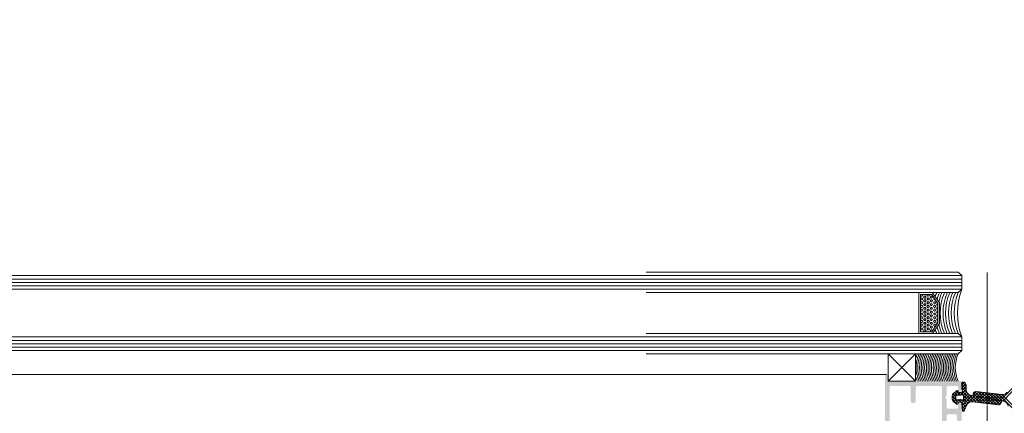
# Model space of a CAD drawing. Header units: millimetres. Extents: x -226731 to 126254, y -16359 to 60195.
# Tile 238 of 256: x -141698 to -141409, y 20938 to 21053. Entities that reach past the tile are written whole.
import ezdxf

# ---------------------------------------------------------------- set-up
doc = ezdxf.new("R2010")
doc.units = ezdxf.units.MM
doc.header["$LTSCALE"] = 0.1
doc.header["$MEASUREMENT"] = 0
doc.linetypes.add('CENTER', pattern=[2, 1.25, -0.25, 0.25, -0.25])
for name, color, linetype, lineweight in [('2_Centerline', 1, 'CENTER', 15), ('3_Hatch', 8, 'Continuous', 0), ('4. Glass', 140, 'Continuous', 15), ('FIRE CIRCULE', 7, 'Continuous', 5)]:
    doc.layers.add(name, color=color, linetype=linetype, lineweight=lineweight)

# ---------------------------------------------------------------- blocks, each defined once
blk = doc.blocks.new('*U429')
at = {"layer": '3_Hatch'}
h = blk.add_hatch(color=8, dxfattribs=at)
h.dxf.hatch_style = 1
h.paths.add_polyline_path([(28.61, 92.53), (28.61, 57.99), (28.57, 57.83), (28.46, 57.65), (28.28, 57.54), (28.1, 57.52), (22.9, 57.52), (22.7, 57.54), (22.54, 57.65), (22.44, 57.83), (22.41, 57.99), (22.41, 92.53), (22.44, 92.71), (22.54, 92.87), (22.7, 92.98), (22.9, 93.02), (28.1, 93.02), (28.28, 92.98), (28.46, 92.87), (28.57, 92.71)], flags=16)
h.paths.add_polyline_path([(22.41, 37.89), (22.35, 38.09), (22.24, 38.26), (22.1, 38.37), (21.9, 38.4), (21.49, 38.4), (21.31, 38.37), (21.15, 38.26), (21.04, 38.09), (21, 37.89), (21, 33.9), (20.95, 33.7), (20.84, 33.54), (20.69, 33.43), (20.49, 33.41), (13.79, 33.41), (13.61, 33.43), (13.45, 33.54), (13.34, 33.7), (13.3, 33.9), (13.3, 51.5), (13.34, 51.7), (13.45, 51.85), (13.61, 51.96), (13.79, 52.01), (16.35, 52.01), (16.54, 52.05), (16.7, 52.16), (16.81, 52.32), (16.85, 52.5), (16.85, 55.6), (16.87, 55.8), (16.98, 55.96), (17.16, 56.07), (17.36, 56.11), (20.49, 56.11), (20.69, 56.07), (20.84, 55.96), (20.95, 55.8), (21, 55.6), (21, 51.61), (21.04, 51.41), (21.15, 51.26), (21.31, 51.15), (21.49, 51.12), (21.9, 51.12), (22.1, 51.15), (22.24, 51.26), (22.35, 51.41), (22.41, 51.61), (22.41, 55.6), (22.44, 55.8), (22.54, 55.96), (22.7, 56.07), (22.9, 56.11), (28.1, 56.11), (28.28, 56.07), (28.46, 55.96), (28.57, 55.8), (28.61, 55.6), (28.61, 33.9), (28.57, 33.7), (28.46, 33.54), (28.28, 33.43), (28.1, 33.41), (22.9, 33.41), (22.7, 33.43), (22.54, 33.54), (22.44, 33.7), (22.41, 33.9)], flags=16)
h.paths.add_polyline_path([(12.2, 36.54), (11.89, 36.23), (11.89, 33.9), (11.85, 33.7), (11.74, 33.54), (11.58, 33.43), (11.38, 33.41), (9, 33.41), (8.8, 33.43), (8.65, 33.54), (8.54, 33.7), (8.49, 33.9), (8.49, 34.51), (8.45, 34.69), (8.34, 34.85), (8.18, 34.96), (8, 35), (7.79, 34.96), (7.63, 34.85), (7.52, 34.69), (7.48, 34.51), (7.48, 32.49), (7.52, 32.31), (7.63, 32.15), (7.79, 32.04), (8, 32), (28.5, 32), (28.7, 31.95), (28.85, 31.84), (28.96, 31.69), (29.01, 31.49), (29.01, 30.48), (29.05, 30.3), (29.14, 30.13), (29.3, 30.02), (29.51, 30.01), (29.69, 30.02), (29.85, 30.13), (29.96, 30.3), (30, 30.48), (30, 93.92), (29.96, 94.12), (29.85, 94.28), (29.69, 94.39), (29.51, 94.41), (16.5, 94.41), (16.3, 94.39), (16.15, 94.28), (16.04, 94.12), (15.99, 93.92), (15.99, 93.52), (16.04, 93.35), (16.15, 93.17), (16.3, 93.06), (16.5, 93.02), (20.49, 93.02), (20.69, 92.98), (20.84, 92.87), (20.95, 92.71), (21, 92.53), (21, 57.99), (20.95, 57.83), (20.84, 57.65), (20.69, 57.54), (20.49, 57.52), (14.42, 57.52), (14.25, 57.48), (14.16, 57.43), (14.07, 57.37), (14.01, 57.3), (13.96, 57.22), (13.94, 57.13), (13.92, 57.06), (13.92, 56.97), (13.94, 56.88), (13.96, 56.79), (14.01, 56.71), (14.07, 56.64), (14.16, 56.58), (14.25, 56.55), (14.36, 56.51), (14.95, 56.51), (15.15, 56.46), (15.29, 56.35), (15.4, 56.2), (15.44, 56), (15.44, 53.91), (15.4, 53.71), (15.29, 53.55), (15.15, 53.44), (14.95, 53.4), (9.38, 53.4), (9.2, 53.44), (9.04, 53.55), (8.93, 53.71), (8.89, 53.91), (8.89, 56), (8.93, 56.2), (9.04, 56.35), (9.2, 56.46), (9.38, 56.51), (9.92, 56.51), (10.12, 56.55), (10.26, 56.66), (10.37, 56.8), (10.43, 57.01), (10.37, 57.21), (10.26, 57.35), (10.12, 57.46), (9.92, 57.52), (8, 57.52), (7.79, 57.46), (7.63, 57.35), (7.52, 57.21), (7.48, 57.01), (7.48, 49.91), (7.52, 49.71), (7.63, 49.54), (7.79, 49.43), (8, 49.4), (8.38, 49.4), (8.58, 49.43), (8.76, 49.54), (8.84, 49.71), (8.89, 49.91), (8.89, 51.5), (8.93, 51.7), (9.04, 51.85), (9.2, 51.96), (9.38, 52.01), (11.38, 52.01), (11.58, 51.96), (11.74, 51.85), (11.85, 51.7), (11.89, 51.5), (11.89, 42.24), (11.85, 42.06), (11.74, 41.9), (11.58, 41.79), (11.38, 41.73), (9.38, 41.73), (9.2, 41.79), (9.04, 41.9), (8.93, 42.06), (8.89, 42.24), (8.89, 43.3), (8.84, 43.49), (8.76, 43.65), (8.58, 43.76), (8.38, 43.8), (8, 43.8), (7.79, 43.76), (7.63, 43.65), (7.52, 43.49), (7.48, 43.3), (7.48, 38.99), (7.5, 38.86), (7.54, 38.77), (7.59, 38.69), (7.65, 38.64), (7.7, 38.59), (7.78, 38.55), (7.85, 38.51), (7.92, 38.49), (8, 38.49), (8.09, 38.49), (8.16, 38.53), (8.23, 38.57), (8.31, 38.6), (8.36, 38.68), (8.42, 38.75), (8.49, 38.99), (8.49, 39.59), (8.54, 39.79), (8.65, 39.96), (8.8, 40.07), (9, 40.09), (11.38, 40.09), (11.58, 40.07), (11.74, 39.96), (11.85, 39.79), (11.89, 39.59), (11.89, 37.27), (12.2, 36.96), (12.29, 36.83), (12.29, 36.66)])
at = {"layer": '2_Centerline', "color": 8, "ltscale": 0.25}
blk.add_line((0, 230.78), (0, 0), dxfattribs=at)
at = {"layer": '3_Hatch', "color": 8}
for p, q in [((6.78, 40.67), (5.87, 38.75)), ((7.43, 38.58), (7.23, 40.69)), ((4.1, 36.22), (-4.9, 37.89)), ((-4.1, 37.74), (4.9, 36.07)), ((4.38, 38.01), (-3.27, 38.95)), ((8.57, 38.58), (8.47, 38.26)), ((10.02, 37.88), (9.04, 38.7)), ((-4.38, 35.95), (3.27, 35.01)), ((6.94, 36.31), (6.94, 37.23)), ((7.48, 34.32), (7.23, 34.76)), ((7.3, 37.52), (7.72, 37.43)), ((7.72, 36.1), (7.3, 36.02)), ((7.43, 35.2), (8.15, 35.35)), ((8.01, 37.41), (8.93, 37.46)), ((8.93, 36.08), (8.01, 36.13)), ((8.47, 35.21), (8.57, 34.95)), ((9.04, 34.84), (10.02, 35.66)), ((9.25, 37.16), (9.25, 36.38)), ((10.3, 36.27), (10.3, 37.27)), ((6.13, 34.61), (6.19, 33.2)), ((7.19, 32.24), (7.48, 32.24)), ((7.48, 32.24), (7.48, 34.32)), ((29.01, 32), (21.01, 32)), ((21.01, 32), (21.01, 24)), ((29.01, 32), (21.01, 24)), ((21.01, 24), (21.01, 32)), ((21.01, 32), (29.01, 24)), ((29.01, 24), (29.01, 32)), ((29.01, 24), (29.01, 32)), ((29.56, 30.01), (1150, 30.01)), ((21.01, 24), (29.01, 24)), ((1150, 23, 0), (7.48, 23)), ((1150, 22, 0), (7.48, 22)), ((1150, 21, 0), (7.48, 21)), ((1150, 20, 0), (7.48, 20)), ((1150, 19, 0), (7.48, 19)), ((16.03, 18.01, 0.02), (13.97, 15.01, 0.02)), ((16.29, 17.51, 0.02), (14.47, 14.86, 0.02)), ((19.53, 17.51, 0.02), (16.29, 17.51, 0.02)), ((19.53, 6.51, 0.02), (19.53, 17.51, 0.02)), ((20.03, 6.01, 0.02), (20.03, 18.01, 0.02)), ((13.97, 15.01, 0.02), (13.97, 9.01, 0.02)), ((14.47, 14.86, 0.02), (14.47, 9.17, 0.02)), ((13.97, 9.01, 0.02), (16.03, 6.01, 0.02)), ((14.47, 9.17, 0.02), (16.29, 6.51, 0.02)), ((16.29, 6.51, 0.02), (19.53, 6.51, 0.02)), ((1150, 5, 0), (7.48, 5)), ((1150, 4, 0), (7.48, 4)), ((1150, 3, 0), (7.48, 3)), ((1150, 2, 0), (7.48, 2)), ((1150, 1, 0), (7.48, 1))]:
    blk.add_line(p, q, dxfattribs=at)
at = {"layer": '3_Hatch', "color": 8, "linetype": 'Continuous'}
for p, q in [((6.5, 40.06), (7.18, 40.75)), ((7.27, 40.29), (6.83, 40.73)), ((-3.29, 35.82), (-7.48, 40.01)), ((-7.44, 34.96), (-4.58, 37.83)), ((-4.3, 35.94), (-7.43, 39.07)), ((-7.36, 34.16), (-3.83, 37.69)), ((-4.68, 35.96), (-3.08, 37.55)), ((-2.28, 35.69), (-4.38, 37.79)), ((-4.12, 38.28), (-3.48, 38.92)), ((-3.3, 37.59), (-4.09, 38.39)), ((-3.83, 37.69), (-2.64, 38.88)), ((-2.21, 37.39), (-3.67, 38.85)), ((-1.27, 35.57), (-3.3, 37.59)), ((-3.08, 37.55), (-1.86, 38.78)), ((-1.13, 37.19), (-2.84, 38.9)), ((-2.34, 37.42), (-1.07, 38.68)), ((-0.04, 36.99), (-1.83, 38.78)), ((-1.59, 37.28), (-0.28, 38.59)), ((-0.85, 37.14), (0.5, 38.49)), ((1.05, 36.79), (-0.82, 38.65)), ((-0.1, 37), (1.29, 38.39)), ((2.13, 36.59), (0.19, 38.53)), ((0.64, 36.86), (2.08, 38.29)), ((3.22, 36.38), (1.2, 38.4)), ((1.39, 36.72), (2.86, 38.2)), ((2.13, 36.58), (3.65, 38.1)), ((4.3, 36.18), (2.21, 38.28)), ((2.88, 36.45), (4.44, 38)), ((7.48, 33.88), (3.21, 38.15)), ((3.62, 36.31), (7.3, 39.98)), ((7.22, 35.03), (4.22, 38.03)), ((4.37, 36.17), (7.37, 39.17)), ((6.98, 36.16), (5.06, 38.08)), ((5.1, 36.02), (7.5, 38.41)), ((6.94, 37.08), (5.61, 38.41)), ((7.4, 37.5), (5.96, 38.94)), ((8.36, 37.43), (6.25, 39.54)), ((7.36, 39.31), (6.53, 40.14)), ((7.46, 37.49), (8.07, 38.1)), ((8.28, 37.42), (9.32, 38.47)), ((10.3, 36.37), (8.44, 38.23)), ((8.59, 38.62), (8.7, 38.73)), ((10.3, 37.25), (8.79, 38.76)), ((9.13, 37.4), (9.8, 38.06)), ((9.25, 36.63), (10.23, 37.61)), ((-3.87, 35.89), (-2.34, 37.42)), ((-3.08, 35.79), (-1.59, 37.28)), ((-2.29, 35.69), (-0.85, 37.14)), ((-0.26, 35.44), (-2.21, 37.39)), ((-1.51, 35.6), (-0.1, 37)), ((0.74, 35.32), (-1.13, 37.19)), ((-0.72, 35.5), (0.64, 36.86)), ((1.75, 35.19), (-0.04, 36.99)), ((0.07, 35.4), (1.39, 36.72)), ((0.86, 35.31), (2.13, 36.58)), ((2.76, 35.07), (1.05, 36.79)), ((1.64, 35.21), (2.88, 36.45)), ((3.63, 35.09), (2.13, 36.59)), ((2.43, 35.11), (3.62, 36.31)), ((4.07, 35.53), (3.22, 36.38)), ((3.22, 35.01), (4.15, 35.95)), ((5.66, 35.69), (6.94, 36.97)), ((6.02, 35.16), (6.99, 36.14)), ((6.14, 34.4), (7.86, 36.13)), ((6.17, 33.55), (7.29, 34.67)), ((7.84, 35.29), (7.09, 36.05)), ((9.12, 34.9), (7.89, 36.13)), ((7.93, 35.31), (8.71, 36.09)), ((8.54, 35.03), (10.3, 36.8)), ((9.6, 35.3), (8.82, 36.08)), ((10.08, 35.71), (9.25, 36.54)), ((7.48, 33), (6.14, 34.34)), ((7.36, 32.24), (6.18, 33.42)), ((6.29, 32.79), (7.48, 33.98)), ((6.73, 32.35), (7.48, 33.09)), ((16.56, 17.49, 0.02), (16.27, 17.49, 0.02)), ((16.74, 17.12, 0.02), (16.58, 17.4, 0.02)), ((17.22, 17.4, 0.02), (17.15, 17.51, 0.02)), ((17.51, 17.49, 0.02), (17.2, 17.49, 0.02)), ((17.45, 17.42, 0.02), (17.5, 17.51, 0.02)), ((17.92, 17.15, 0.02), (18.08, 17.42, 0.02)), ((18.47, 17.49, 0.02), (18.15, 17.49, 0.02)), ((18.65, 17.12, 0.02), (18.49, 17.4, 0.02)), ((19.12, 17.4, 0.02), (19.06, 17.51, 0.02)), ((19.42, 17.49, 0.02), (19.1, 17.49, 0.02)), ((19.35, 17.42, 0.02), (19.4, 17.51, 0.02)), ((14.66, 14.74, 0.02), (14.47, 14.74, 0.02)), ((14.59, 14.67, 0.02), (14.75, 14.95, 0.02)), ((14.84, 14.92, 0.02), (14.69, 15.17, 0.02)), ((15.06, 15.5, 0.02), (15.22, 15.77, 0.02)), ((15.06, 14.4, 0.02), (15.22, 14.67, 0.02)), ((15.31, 15.2, 0.02), (15.15, 15.47, 0.02)), ((15.61, 15.84, 0.02), (15.29, 15.84, 0.02)), ((15.61, 15.29, 0.02), (15.29, 15.29, 0.02)), ((15.61, 14.74, 0.02), (15.29, 14.74, 0.02)), ((15.61, 16.39, 0.02), (15.52, 16.39, 0.02)), ((15.54, 16.32, 0.02), (15.7, 16.6, 0.02)), ((15.54, 15.22, 0.02), (15.7, 15.5, 0.02)), ((15.79, 15.47, 0.02), (15.63, 15.75, 0.02)), ((15.79, 14.37, 0.02), (15.63, 14.65, 0.02)), ((15.79, 16.57, 0.02), (15.72, 16.68, 0.02)), ((16.02, 16.05, 0.02), (16.18, 16.32, 0.02)), ((16.02, 14.95, 0.02), (16.18, 15.22, 0.02)), ((16.27, 16.85, 0.02), (16.11, 17.12, 0.02)), ((16.27, 15.75, 0.02), (16.11, 16.02, 0.02)), ((16.27, 14.65, 0.02), (16.11, 14.92, 0.02)), ((16.56, 16.94, 0.02), (16.24, 16.94, 0.02)), ((16.56, 16.39, 0.02), (16.24, 16.39, 0.02)), ((16.56, 15.84, 0.02), (16.24, 15.84, 0.02)), ((16.56, 15.29, 0.02), (16.24, 15.29, 0.02)), ((16.56, 14.74, 0.02), (16.24, 14.74, 0.02)), ((16.49, 16.87, 0.02), (16.65, 17.15, 0.02)), ((16.49, 15.77, 0.02), (16.65, 16.05, 0.02)), ((16.49, 14.67, 0.02), (16.65, 14.95, 0.02)), ((16.74, 16.02, 0.02), (16.58, 16.3, 0.02)), ((16.74, 14.92, 0.02), (16.58, 15.2, 0.02)), ((16.97, 16.6, 0.02), (17.13, 16.87, 0.02)), ((16.97, 15.5, 0.02), (17.13, 15.77, 0.02)), ((16.97, 14.4, 0.02), (17.13, 14.67, 0.02)), ((17.22, 16.3, 0.02), (17.06, 16.57, 0.02)), ((17.22, 15.2, 0.02), (17.06, 15.47, 0.02)), ((17.51, 16.94, 0.02), (17.2, 16.94, 0.02)), ((17.51, 16.39, 0.02), (17.2, 16.39, 0.02)), ((17.51, 15.84, 0.02), (17.2, 15.84, 0.02)), ((17.51, 15.29, 0.02), (17.2, 15.29, 0.02)), ((17.51, 14.74, 0.02), (17.2, 14.74, 0.02)), ((17.45, 16.32, 0.02), (17.6, 16.6, 0.02)), ((17.45, 15.22, 0.02), (17.6, 15.5, 0.02)), ((17.69, 16.57, 0.02), (17.54, 16.85, 0.02)), ((17.69, 15.47, 0.02), (17.54, 15.75, 0.02)), ((17.69, 14.37, 0.02), (17.54, 14.65, 0.02)), ((17.92, 16.05, 0.02), (18.08, 16.32, 0.02)), ((17.92, 14.95, 0.02), (18.08, 15.22, 0.02)), ((18.17, 16.85, 0.02), (18.01, 17.12, 0.02)), ((18.17, 15.75, 0.02), (18.01, 16.02, 0.02)), ((18.17, 14.65, 0.02), (18.01, 14.92, 0.02)), ((18.47, 16.94, 0.02), (18.15, 16.94, 0.02)), ((18.47, 16.39, 0.02), (18.15, 16.39, 0.02)), ((18.47, 15.84, 0.02), (18.15, 15.84, 0.02)), ((18.47, 15.29, 0.02), (18.15, 15.29, 0.02)), ((18.47, 14.74, 0.02), (18.15, 14.74, 0.02)), ((18.4, 16.87, 0.02), (18.56, 17.15, 0.02)), ((18.4, 15.77, 0.02), (18.56, 16.05, 0.02)), ((18.4, 14.67, 0.02), (18.56, 14.95, 0.02)), ((18.65, 16.02, 0.02), (18.49, 16.3, 0.02)), ((18.65, 14.92, 0.02), (18.49, 15.2, 0.02)), ((18.87, 16.6, 0.02), (19.03, 16.87, 0.02)), ((18.87, 15.5, 0.02), (19.03, 15.77, 0.02)), ((18.87, 14.4, 0.02), (19.03, 14.67, 0.02)), ((19.12, 16.3, 0.02), (18.96, 16.57, 0.02)), ((19.12, 15.2, 0.02), (18.96, 15.47, 0.02)), ((19.42, 16.94, 0.02), (19.1, 16.94, 0.02)), ((19.42, 16.39, 0.02), (19.1, 16.39, 0.02)), ((19.42, 15.84, 0.02), (19.1, 15.84, 0.02)), ((19.42, 15.29, 0.02), (19.1, 15.29, 0.02)), ((19.42, 14.74, 0.02), (19.1, 14.74, 0.02)), ((19.35, 16.32, 0.02), (19.51, 16.6, 0.02)), ((19.35, 15.22, 0.02), (19.51, 15.5, 0.02)), ((19.53, 16.7, 0.02), (19.44, 16.85, 0.02)), ((19.53, 15.6, 0.02), (19.44, 15.75, 0.02)), ((19.53, 14.5, 0.02), (19.44, 14.65, 0.02)), ((14.66, 14.19, 0.02), (14.47, 14.19, 0.02)), ((14.66, 13.64, 0.02), (14.47, 13.64, 0.02)), ((14.66, 13.09, 0.02), (14.47, 13.09, 0.02)), ((14.66, 12.54, 0.02), (14.47, 12.54, 0.02)), ((14.66, 11.99, 0.02), (14.47, 11.99, 0.02)), ((14.59, 13.57, 0.02), (14.75, 13.85, 0.02)), ((14.59, 12.47, 0.02), (14.75, 12.75, 0.02)), ((14.59, 11.37, 0.02), (14.75, 11.65, 0.02)), ((14.84, 13.82, 0.02), (14.68, 14.1, 0.02)), ((14.84, 12.72, 0.02), (14.68, 13, 0.02)), ((14.84, 11.62, 0.02), (14.68, 11.9, 0.02)), ((15.06, 13.3, 0.02), (15.22, 13.57, 0.02)), ((15.06, 12.2, 0.02), (15.22, 12.47, 0.02)), ((15.31, 14.1, 0.02), (15.15, 14.37, 0.02)), ((15.31, 13, 0.02), (15.15, 13.27, 0.02)), ((15.31, 11.9, 0.02), (15.15, 12.17, 0.02)), ((15.61, 14.19, 0.02), (15.29, 14.19, 0.02)), ((15.61, 13.64, 0.02), (15.29, 13.64, 0.02)), ((15.61, 13.09, 0.02), (15.29, 13.09, 0.02)), ((15.61, 12.54, 0.02), (15.29, 12.54, 0.02)), ((15.61, 11.99, 0.02), (15.29, 11.99, 0.02)), ((15.54, 14.12, 0.02), (15.7, 14.4, 0.02)), ((15.54, 13.02, 0.02), (15.7, 13.3, 0.02)), ((15.54, 11.92, 0.02), (15.7, 12.2, 0.02)), ((15.79, 13.27, 0.02), (15.63, 13.55, 0.02)), ((15.79, 12.17, 0.02), (15.63, 12.45, 0.02)), ((16.02, 13.85, 0.02), (16.18, 14.12, 0.02)), ((16.02, 12.75, 0.02), (16.18, 13.02, 0.02)), ((16.02, 11.65, 0.02), (16.18, 11.92, 0.02)), ((16.27, 13.55, 0.02), (16.11, 13.82, 0.02)), ((16.27, 12.45, 0.02), (16.11, 12.72, 0.02)), ((16.27, 11.35, 0.02), (16.11, 11.62, 0.02)), ((16.56, 14.19, 0.02), (16.24, 14.19, 0.02)), ((16.56, 13.64, 0.02), (16.24, 13.64, 0.02)), ((16.56, 13.09, 0.02), (16.24, 13.09, 0.02)), ((16.56, 12.54, 0.02), (16.24, 12.54, 0.02)), ((16.56, 11.99, 0.02), (16.24, 11.99, 0.02)), ((16.49, 13.57, 0.02), (16.65, 13.85, 0.02)), ((16.49, 12.47, 0.02), (16.65, 12.75, 0.02)), ((16.49, 11.37, 0.02), (16.65, 11.65, 0.02)), ((16.74, 13.82, 0.02), (16.58, 14.1, 0.02)), ((16.74, 12.72, 0.02), (16.58, 13, 0.02)), ((16.74, 11.62, 0.02), (16.58, 11.9, 0.02)), ((16.97, 13.3, 0.02), (17.13, 13.57, 0.02)), ((16.97, 12.2, 0.02), (17.13, 12.47, 0.02)), ((17.22, 14.1, 0.02), (17.06, 14.37, 0.02)), ((17.22, 13, 0.02), (17.06, 13.27, 0.02)), ((17.22, 11.9, 0.02), (17.06, 12.17, 0.02)), ((17.51, 14.19, 0.02), (17.2, 14.19, 0.02)), ((17.51, 13.64, 0.02), (17.2, 13.64, 0.02)), ((17.51, 13.09, 0.02), (17.2, 13.09, 0.02)), ((17.51, 12.54, 0.02), (17.2, 12.54, 0.02)), ((17.51, 11.99, 0.02), (17.2, 11.99, 0.02)), ((17.45, 14.12, 0.02), (17.6, 14.4, 0.02)), ((17.45, 13.02, 0.02), (17.6, 13.3, 0.02)), ((17.45, 11.92, 0.02), (17.6, 12.2, 0.02)), ((17.69, 13.27, 0.02), (17.54, 13.55, 0.02)), ((17.69, 12.17, 0.02), (17.54, 12.45, 0.02)), ((17.92, 13.85, 0.02), (18.08, 14.12, 0.02)), ((17.92, 12.75, 0.02), (18.08, 13.02, 0.02)), ((17.92, 11.65, 0.02), (18.08, 11.92, 0.02)), ((18.17, 13.55, 0.02), (18.01, 13.82, 0.02)), ((18.17, 12.45, 0.02), (18.01, 12.72, 0.02)), ((18.17, 11.35, 0.02), (18.01, 11.62, 0.02)), ((18.47, 14.19, 0.02), (18.15, 14.19, 0.02)), ((18.47, 13.64, 0.02), (18.15, 13.64, 0.02)), ((18.47, 13.09, 0.02), (18.15, 13.09, 0.02)), ((18.47, 12.54, 0.02), (18.15, 12.54, 0.02)), ((18.47, 11.99, 0.02), (18.15, 11.99, 0.02)), ((18.4, 13.57, 0.02), (18.56, 13.85, 0.02)), ((18.4, 12.47, 0.02), (18.56, 12.75, 0.02)), ((18.4, 11.37, 0.02), (18.56, 11.65, 0.02)), ((18.65, 13.82, 0.02), (18.49, 14.1, 0.02)), ((18.65, 12.72, 0.02), (18.49, 13, 0.02)), ((18.65, 11.62, 0.02), (18.49, 11.9, 0.02)), ((18.87, 13.3, 0.02), (19.03, 13.57, 0.02)), ((18.87, 12.2, 0.02), (19.03, 12.47, 0.02)), ((19.12, 14.1, 0.02), (18.96, 14.37, 0.02)), ((19.12, 13, 0.02), (18.96, 13.27, 0.02)), ((19.12, 11.9, 0.02), (18.96, 12.17, 0.02)), ((19.42, 14.19, 0.02), (19.1, 14.19, 0.02)), ((19.42, 13.64, 0.02), (19.1, 13.64, 0.02)), ((19.42, 13.09, 0.02), (19.1, 13.09, 0.02)), ((19.42, 12.54, 0.02), (19.1, 12.54, 0.02)), ((19.42, 11.99, 0.02), (19.1, 11.99, 0.02)), ((19.35, 14.12, 0.02), (19.51, 14.4, 0.02)), ((19.35, 13.02, 0.02), (19.51, 13.3, 0.02)), ((19.35, 11.92, 0.02), (19.51, 12.2, 0.02)), ((19.53, 13.4, 0.02), (19.44, 13.55, 0.02)), ((19.53, 12.3, 0.02), (19.44, 12.45, 0.02)), ((14.66, 11.44, 0.02), (14.47, 11.44, 0.02)), ((14.66, 10.89, 0.02), (14.47, 10.89, 0.02)), ((14.66, 10.34, 0.02), (14.47, 10.34, 0.02)), ((14.66, 9.79, 0.02), (14.47, 9.79, 0.02)), ((14.66, 9.24, 0.02), (14.47, 9.24, 0.02)), ((14.59, 10.27, 0.02), (14.75, 10.55, 0.02)), ((14.59, 9.17, 0.02), (14.75, 9.45, 0.02)), ((14.84, 10.52, 0.02), (14.68, 10.8, 0.02)), ((14.84, 9.42, 0.02), (14.68, 9.7, 0.02)), ((15.06, 11.1, 0.02), (15.22, 11.37, 0.02)), ((15.06, 10, 0.02), (15.22, 10.27, 0.02)), ((15.06, 8.9, 0.02), (15.22, 9.17, 0.02)), ((15.31, 10.8, 0.02), (15.15, 11.07, 0.02)), ((15.31, 9.7, 0.02), (15.15, 9.97, 0.02)), ((15.31, 8.6, 0.02), (15.15, 8.87, 0.02)), ((15.61, 11.44, 0.02), (15.29, 11.44, 0.02)), ((15.61, 10.89, 0.02), (15.29, 10.89, 0.02)), ((15.61, 10.34, 0.02), (15.29, 10.34, 0.02)), ((15.61, 9.79, 0.02), (15.29, 9.79, 0.02)), ((15.61, 9.24, 0.02), (15.29, 9.24, 0.02)), ((15.61, 8.69, 0.02), (15.29, 8.69, 0.02)), ((15.54, 10.82, 0.02), (15.7, 11.1, 0.02)), ((15.54, 9.72, 0.02), (15.7, 10, 0.02)), ((15.54, 8.62, 0.02), (15.7, 8.9, 0.02)), ((15.79, 11.07, 0.02), (15.63, 11.35, 0.02)), ((15.79, 9.97, 0.02), (15.63, 10.25, 0.02)), ((15.79, 8.87, 0.02), (15.63, 9.15, 0.02)), ((16.02, 10.55, 0.02), (16.18, 10.82, 0.02)), ((16.02, 9.45, 0.02), (16.18, 9.72, 0.02)), ((16.27, 10.25, 0.02), (16.11, 10.52, 0.02)), ((16.27, 9.15, 0.02), (16.11, 9.42, 0.02)), ((16.56, 11.44, 0.02), (16.24, 11.44, 0.02)), ((16.56, 10.89, 0.02), (16.24, 10.89, 0.02)), ((16.56, 10.34, 0.02), (16.24, 10.34, 0.02)), ((16.56, 9.79, 0.02), (16.24, 9.79, 0.02)), ((16.56, 9.24, 0.02), (16.24, 9.24, 0.02)), ((16.56, 8.69, 0.02), (16.24, 8.69, 0.02)), ((16.49, 10.27, 0.02), (16.65, 10.55, 0.02)), ((16.49, 9.17, 0.02), (16.65, 9.45, 0.02)), ((16.74, 10.52, 0.02), (16.58, 10.8, 0.02)), ((16.74, 9.42, 0.02), (16.58, 9.7, 0.02)), ((16.97, 11.1, 0.02), (17.13, 11.37, 0.02)), ((16.97, 10, 0.02), (17.13, 10.27, 0.02)), ((16.97, 8.9, 0.02), (17.13, 9.17, 0.02)), ((17.22, 10.8, 0.02), (17.06, 11.07, 0.02)), ((17.22, 9.7, 0.02), (17.06, 9.97, 0.02)), ((17.22, 8.6, 0.02), (17.06, 8.87, 0.02)), ((17.51, 11.44, 0.02), (17.2, 11.44, 0.02)), ((17.51, 10.89, 0.02), (17.2, 10.89, 0.02)), ((17.51, 10.34, 0.02), (17.2, 10.34, 0.02)), ((17.51, 9.79, 0.02), (17.2, 9.79, 0.02)), ((17.51, 9.24, 0.02), (17.2, 9.24, 0.02)), ((17.51, 8.69, 0.02), (17.2, 8.69, 0.02)), ((17.45, 10.82, 0.02), (17.6, 11.1, 0.02)), ((17.45, 9.72, 0.02), (17.6, 10, 0.02)), ((17.45, 8.62, 0.02), (17.6, 8.9, 0.02)), ((17.69, 11.07, 0.02), (17.54, 11.35, 0.02)), ((17.69, 9.97, 0.02), (17.54, 10.25, 0.02)), ((17.69, 8.87, 0.02), (17.54, 9.15, 0.02)), ((17.92, 10.55, 0.02), (18.08, 10.82, 0.02)), ((17.92, 9.45, 0.02), (18.08, 9.72, 0.02)), ((18.17, 10.25, 0.02), (18.01, 10.52, 0.02)), ((18.17, 9.15, 0.02), (18.01, 9.42, 0.02)), ((18.47, 11.44, 0.02), (18.15, 11.44, 0.02)), ((18.47, 10.89, 0.02), (18.15, 10.89, 0.02)), ((18.47, 10.34, 0.02), (18.15, 10.34, 0.02)), ((18.47, 9.79, 0.02), (18.15, 9.79, 0.02)), ((18.47, 9.24, 0.02), (18.15, 9.24, 0.02)), ((18.47, 8.69, 0.02), (18.15, 8.69, 0.02)), ((18.4, 10.27, 0.02), (18.56, 10.55, 0.02)), ((18.4, 9.17, 0.02), (18.56, 9.45, 0.02)), ((18.65, 10.52, 0.02), (18.49, 10.8, 0.02)), ((18.65, 9.42, 0.02), (18.49, 9.7, 0.02)), ((18.87, 11.1, 0.02), (19.03, 11.37, 0.02)), ((18.87, 10, 0.02), (19.03, 10.27, 0.02)), ((18.87, 8.9, 0.02), (19.03, 9.17, 0.02)), ((19.12, 10.8, 0.02), (18.96, 11.07, 0.02)), ((19.12, 9.7, 0.02), (18.96, 9.97, 0.02)), ((19.12, 8.6, 0.02), (18.96, 8.87, 0.02)), ((19.42, 11.44, 0.02), (19.1, 11.44, 0.02)), ((19.42, 10.89, 0.02), (19.1, 10.89, 0.02)), ((19.42, 10.34, 0.02), (19.1, 10.34, 0.02)), ((19.42, 9.79, 0.02), (19.1, 9.79, 0.02)), ((19.42, 9.24, 0.02), (19.1, 9.24, 0.02)), ((19.42, 8.69, 0.02), (19.1, 8.69, 0.02)), ((19.35, 10.82, 0.02), (19.51, 11.1, 0.02)), ((19.35, 9.72, 0.02), (19.51, 10, 0.02)), ((19.35, 8.62, 0.02), (19.51, 8.9, 0.02)), ((19.53, 11.2, 0.02), (19.44, 11.35, 0.02)), ((19.53, 10.1, 0.02), (19.44, 10.25, 0.02)), ((19.53, 9, 0.02), (19.44, 9.15, 0.02)), ((15.22, 8.07, 0.02), (15.22, 8.07, 0.02)), ((15.61, 8.14, 0.02), (15.29, 8.14, 0.02)), ((15.61, 7.59, 0.02), (15.55, 7.59, 0.02)), ((15.57, 7.57, 0.02), (15.7, 7.8, 0.02)), ((15.79, 7.77, 0.02), (15.63, 8.05, 0.02)), ((16.02, 8.35, 0.02), (16.18, 8.62, 0.02)), ((16.02, 7.25, 0.02), (16.18, 7.52, 0.02)), ((16.27, 8.05, 0.02), (16.11, 8.32, 0.02)), ((16.27, 6.95, 0.02), (16.11, 7.22, 0.02)), ((16.56, 8.14, 0.02), (16.24, 8.14, 0.02)), ((16.56, 7.59, 0.02), (16.24, 7.59, 0.02)), ((16.56, 7.04, 0.02), (16.24, 7.04, 0.02)), ((16.49, 8.07, 0.02), (16.65, 8.35, 0.02)), ((16.49, 6.97, 0.02), (16.65, 7.25, 0.02)), ((16.74, 8.32, 0.02), (16.58, 8.6, 0.02)), ((16.74, 7.22, 0.02), (16.58, 7.5, 0.02)), ((16.97, 7.8, 0.02), (17.13, 8.07, 0.02)), ((16.97, 6.7, 0.02), (17.13, 6.97, 0.02)), ((17.22, 7.5, 0.02), (17.06, 7.77, 0.02)), ((17.15, 6.51, 0.02), (17.06, 6.67, 0.02)), ((17.51, 8.14, 0.02), (17.2, 8.14, 0.02)), ((17.51, 7.59, 0.02), (17.2, 7.59, 0.02)), ((17.51, 7.04, 0.02), (17.2, 7.04, 0.02)), ((17.45, 7.52, 0.02), (17.6, 7.8, 0.02)), ((17.5, 6.51, 0.02), (17.6, 6.7, 0.02)), ((17.69, 7.77, 0.02), (17.54, 8.05, 0.02)), ((17.69, 6.67, 0.02), (17.54, 6.95, 0.02)), ((17.92, 8.35, 0.02), (18.08, 8.62, 0.02)), ((17.92, 7.25, 0.02), (18.08, 7.52, 0.02)), ((18.17, 8.05, 0.02), (18.01, 8.32, 0.02)), ((18.17, 6.95, 0.02), (18.01, 7.22, 0.02)), ((18.47, 8.14, 0.02), (18.15, 8.14, 0.02)), ((18.47, 7.59, 0.02), (18.15, 7.59, 0.02)), ((18.47, 7.04, 0.02), (18.15, 7.04, 0.02)), ((18.4, 8.07, 0.02), (18.56, 8.35, 0.02)), ((18.4, 6.97, 0.02), (18.56, 7.25, 0.02)), ((18.65, 8.32, 0.02), (18.49, 8.6, 0.02)), ((18.65, 7.22, 0.02), (18.49, 7.5, 0.02)), ((18.87, 7.8, 0.02), (19.03, 8.07, 0.02)), ((18.87, 6.7, 0.02), (19.03, 6.97, 0.02)), ((19.12, 7.5, 0.02), (18.96, 7.77, 0.02)), ((19.06, 6.51, 0.02), (18.96, 6.67, 0.02)), ((19.42, 8.14, 0.02), (19.1, 8.14, 0.02)), ((19.42, 7.59, 0.02), (19.1, 7.59, 0.02)), ((19.42, 7.04, 0.02), (19.1, 7.04, 0.02)), ((19.35, 7.52, 0.02), (19.51, 7.8, 0.02)), ((19.4, 6.51, 0.02), (19.51, 6.7, 0.02)), ((19.53, 7.9, 0.02), (19.44, 8.05, 0.02)), ((19.53, 6.8, 0.02), (19.44, 6.95, 0.02))]:
    blk.add_line(p, q, dxfattribs=at)
at = {"layer": '3_Hatch', "color": 8}
for centre, radius, start, end in [((7.02, 40.53), 0.271, 37.2128, 149.9224), ((-4.63, 39.37), 1.5, 180.5805, 259.4803), ((-3.25, 38.05), 0.9, 91.0175, 200.2869), ((4.57, 39.5), 1.5, 262.7957, 329.961), ((8.04, 38.73), 0.635, 193.3802, 311.9125), ((8.85, 38.47), 0.3, 50, 157.7969), ((9.5, 37.27), 0.8, 0, 50), ((-4.57, 34.46), 1.5, 82.7957, 149.961), ((3.25, 35.91), 0.9, 271.0175, 20.2869), ((4.63, 34.6), 1.5, 0.5805, 79.4803), ((7.24, 37.23), 0.3, 78.0269, 180), ((7.24, 36.31), 0.3, 180, 281.9731), ((7.5, 34.91), 0.3, 101.9731, 209.6447), ((7.95, 38.51), 1.1, 258.0269, 273.1356), ((7.95, 35.03), 1.1, 86.8644, 101.9731), ((8.21, 35.06), 0.3, 30, 101.9731), ((8.85, 35.07), 0.3, 202.2031, 310), ((8.95, 37.16), 0.3, 0, 93.1356), ((8.95, 36.38), 0.3, 266.8644, 0), ((9.5, 36.27), 0.8, 310, 0), ((7.19, 33.24), 1, 182.3925, 270), ((-0.23, 28, 0), 9.59, 335.3498, 24.6502), ((0.27, 28, 0), 9.59, 335.3498, 24.6502), ((0.77, 28, 0), 9.59, 335.3498, 24.6502), ((1.27, 28, 0), 9.59, 335.3498, 24.6502), ((1.77, 28, 0), 9.59, 335.3498, 24.6502), ((2.27, 28, 0), 9.59, 335.3498, 24.6502), ((2.77, 28, 0), 9.59, 335.3498, 24.6502), ((3.27, 28, 0), 9.59, 335.3498, 24.6502), ((3.77, 28, 0), 9.59, 335.3498, 24.6502), ((4.27, 28, 0), 9.59, 335.3498, 24.6502), ((4.77, 28, 0), 9.59, 335.3498, 24.6502), ((5.27, 28, 0), 9.59, 335.3498, 24.6502), ((5.77, 28, 0), 9.59, 335.3498, 24.6502), ((6.27, 28, 0), 9.59, 335.3498, 24.6502), ((6.77, 28, 0), 9.59, 335.3498, 24.6502), ((7.27, 28, 0), 9.59, 335.3498, 24.6502), ((7.77, 28, 0), 9.59, 335.3498, 24.6502), ((8.27, 28, 0), 9.59, 335.3498, 24.6502), ((8.77, 28, 0), 9.59, 335.3498, 24.6502), ((9.27, 28, 0), 9.59, 335.3498, 24.6502), ((9.77, 28, 0), 9.59, 335.3498, 24.6502), ((10.27, 28, 0), 9.59, 335.3498, 24.6502), ((10.77, 28, 0), 9.59, 335.3498, 24.6502), ((11.27, 28, 0), 9.59, 335.3498, 24.6502), ((11.77, 28, 0), 9.59, 15.4043, 24.6502), ((11.77, 28, 0), 9.59, 335.3498, 344.5957), ((-11.33, 12, 0.03), 20.07, 339.5887, 20.4113), ((-5.92, 12, 0), 15.61, 337.3883, 22.5654), ((-5.07, 12.01, 0.02), 15.61, 337.3883, 22.5654), ((-4.26, 12.01, 0.02), 15.61, 337.3883, 22.5654), ((-3.4, 12.01, 0.02), 15.61, 337.3883, 22.5654), ((-2.65, 12.01, 0.02), 15.61, 337.3883, 22.5654), ((-1.84, 12.01, 0.02), 15.61, 337.3883, 22.5654), ((-1.07, 12.01, 0.02), 15.61, 12.2141, 22.5654), ((-0.38, 12.01, 0.02), 15.61, 15.0523, 22.5654), ((0.39, 12.01, 0.02), 15.61, 18.0541, 22.5654), ((-1.07, 12.01, 0.02), 15.61, 337.3883, 347.7859), ((-0.38, 12.01, 0.02), 15.61, 337.3883, 344.9477), ((0.39, 12.01, 0.02), 15.61, 337.3883, 341.9459)]:
    blk.add_arc(centre, radius, start, end, dxfattribs=at)
at = {"layer": '4. Glass', "color": 8}
for p, q in [((7.48, 23), (8.48, 24)), ((8.48, 24), (100, 24)), ((7.48, 19), (7.48, 23)), ((8.48, 18), (7.48, 19)), ((100, 18), (8.48, 18)), ((7.48, 5, 0), (8.48, 6, 0)), ((8.48, 6, 0), (100, 6, 0)), ((7.48, 1, 0), (7.48, 5, 0)), ((8.48, 0, 0), (7.48, 1, 0)), ((100, 0), (8.48, 0))]:
    blk.add_line(p, q, dxfattribs=at)

msp = doc.modelspace()

# ---------------------------------------------------------------- linework, layer by layer
at = {"layer": 'FIRE CIRCULE', "color": 3}
msp.add_circle((-137926.85, 17553.1), 3500, dxfattribs=at)

# ---------------------------------------------------------------- block references
at = {"layer": '3_Hatch', "color": 8, "rotation": 179.9999999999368}
msp.add_blockref('*U429', (-141413.95, 20978.95), dxfattribs=at)

doc.saveas('drawing.dxf')
